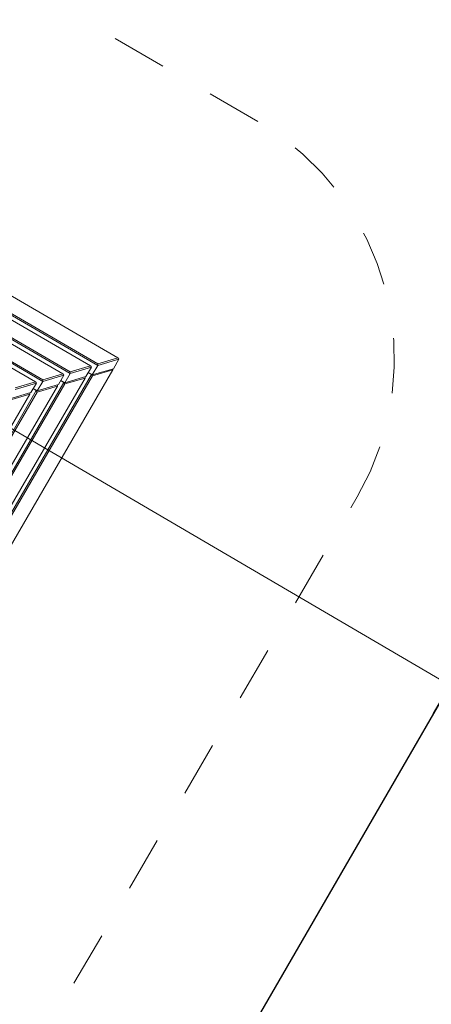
# Model space of a CAD drawing. Extents: x 5477758 to 5478338, y 5918274 to 5918502.
# Tile 67 of 121: x 5477950.215 to 5477950.963, y 5918452.613 to 5918454.402. Entities that reach past the tile are written whole.
import ezdxf

# ---------------------------------------------------------------- set-up
doc = ezdxf.new("R2010")
doc.units = 0
doc.linetypes.add('DASHED', pattern=[19.05, 12.7, -6.35])
doc.linetypes.add('PRZER1-1', pattern=[2, 1, -1])
doc.layers.get('0').update_dxf_attribs({"color": 8, "linetype": 'CONTINUOUS', "lineweight": 13})
for name, color, linetype, lineweight in [('0_granica 10m od okien', 8, 'CONTINUOUS', 0), ('0_PROJEKTOWANE OGRODZENIE', 8, 'CONTINUOUS', 0), ('pomiar', 8, 'CONTINUOUS', 18), ('Widoczne (ISO)', 8, 'CONTINUOUS', 50)]:
    doc.layers.add(name, color=color, linetype=linetype, lineweight=lineweight)

# ---------------------------------------------------------------- blocks, each defined once
blk = doc.blocks.new('zw$11A0')
at = {"linetype": 'DASHED', "lineweight": 0, "ltscale": 0.01}
blk.add_lwpolyline([(355.47, -15.73, 0.414024), (305.47, 34.23), (189.05, 34.23, 0.414214), (139.05, -15.77), (139.04, -138.19, 0.414239), (189.04, -188.19), (305.36, -188.19, 0.413955), (355.36, -138.24)], format="xyb", close=True, dxfattribs=at)
at = {"layer": 'Widoczne (ISO)', "lineweight": 0}
for p, q in [((189.32, -15.77), (305.08, -15.77)), ((305.08, -15.77), (302.44, -18.54)), ((302.58, -18.79), (305.35, -15.89)), ((305.08, -15.77), (305.35, -15.89)), ((305.35, -15.89), (305.35, -17.88)), ((305.35, -17.88), (302.58, -20.78)), ((191.82, -18.79), (302.58, -18.79)), ((302.44, -18.54), (191.97, -18.54)), ((192.92, -19.54), (301.48, -19.54)), ((301.48, -19.54), (298.84, -22.31)), ((298.98, -22.57), (301.75, -19.66)), ((301.48, -19.54), (301.75, -19.66)), ((301.75, -19.66), (301.75, -21.65)), ((302.44, -18.54), (302.58, -18.79)), ((302.58, -18.79), (302.58, -20.78)), ((302.71, -20.94), (305.36, -18.14)), ((305.36, -18.14), (305.28, -17.96)), ((305.36, -18.14), (305.36, -137.59)), ((302.58, -20.78), (301.75, -20.78)), ((302.45, -20.79), (302.43, -20.79)), ((302.45, -20.79), (302.45, -134.94)), ((302.71, -20.94), (302.45, -20.79)), ((302.46, -20.79), (302.45, -20.79)), ((302.54, -20.82), (302.58, -20.78)), ((302.71, -134.8), (302.71, -20.94)), ((195.42, -22.57), (298.98, -22.57)), ((298.84, -22.31), (195.57, -22.31)), ((298.84, -22.31), (298.98, -22.57)), ((301.75, -21.65), (298.98, -24.56)), ((298.98, -22.57), (298.98, -24.56)), ((299.09, -24.74), (301.75, -21.94)), ((301.75, -21.94), (301.66, -21.75)), ((301.75, -21.94), (301.75, -133.79)), ((196.52, -23.31), (297.88, -23.31)), ((297.88, -23.31), (295.24, -26.09)), ((295.39, -26.34), (298.15, -23.44)), ((297.88, -23.31), (298.15, -23.44)), ((298.15, -23.44), (298.15, -25.43)), ((298.98, -24.56), (298.15, -24.56)), ((298.84, -24.59), (298.48, -24.59)), ((298.86, -24.57), (298.84, -24.59)), ((298.84, -24.59), (298.84, -131.14)), ((299.09, -24.74), (298.84, -24.59)), ((298.93, -24.6), (298.98, -24.56)), ((299.09, -131), (299.09, -24.74)), ((199.02, -26.34), (295.39, -26.34)), ((295.24, -26.09), (199.17, -26.09)), ((295.24, -26.09), (295.39, -26.34)), ((298.15, -25.43), (295.39, -28.33)), ((295.39, -26.34), (295.39, -28.33)), ((295.48, -28.54), (298.13, -25.75)), ((298.13, -25.75), (298.04, -25.55)), ((298.13, -25.75), (298.13, -129.99)), ((200.12, -27.09), (294.28, -27.09)), ((294.28, -27.09), (291.64, -29.86)), ((291.79, -30.12), (294.55, -27.21)), ((294.28, -27.09), (294.55, -27.21)), ((294.55, -27.21), (294.55, -29.2)), ((295.39, -28.33), (294.55, -28.33)), ((295.22, -28.39), (294.55, -28.39)), ((295.27, -28.35), (295.22, -28.39)), ((295.48, -28.54), (295.22, -28.39)), ((295.22, -28.39), (295.22, -127.34)), ((295.33, -28.37), (295.39, -28.33)), ((295.48, -127.19), (295.48, -28.54)), ((294.55, -29.2), (291.79, -32.1)), ((291.86, -32.34), (294.52, -29.55)), ((294.52, -29.55), (294.42, -29.34)), ((294.52, -29.55), (294.52, -126.19))]:
    blk.add_line(p, q, dxfattribs=at)

msp = doc.modelspace()

# ---------------------------------------------------------------- linework, layer by layer
at = {"layer": '0_granica 10m od okien', "linetype": 'PRZER1-1', "lineweight": 30}
msp.add_lwpolyline([(5477938.9417, 5918432.3715), (5477955.6004, 5918461.1425)], dxfattribs=at)
at = {"layer": '0_PROJEKTOWANE OGRODZENIE', "lineweight": 30}
msp.add_lwpolyline([(5477942.9595, 5918453.4551), (5477950.6916, 5918466.8889), (5477956.8688, 5918463.3368), (5477947.851, 5918447.7585), (5477943.4347, 5918450.298), (5477943.2993, 5918450.3759), (5477942.9595, 5918453.4552)], dxfattribs=at)
at = {"layer": 'pomiar', "linetype": 'Continuous', "lineweight": 18, "flags": 128}
msp.add_lwpolyline([(5477946.519, 5918455.814), (5477954.984, 5918450.859), (5477958.74, 5918457.26)], dxfattribs=at)

# ---------------------------------------------------------------- block references
at = {"lineweight": -2, "xscale": 0.00998084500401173, "yscale": 0.00998084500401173, "zscale": 0.00998084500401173, "rotation": 329.825700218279}
msp.add_blockref('zw$11A0', (5477947.8406, 5918455.4539), dxfattribs=at)

doc.saveas('drawing.dxf')
